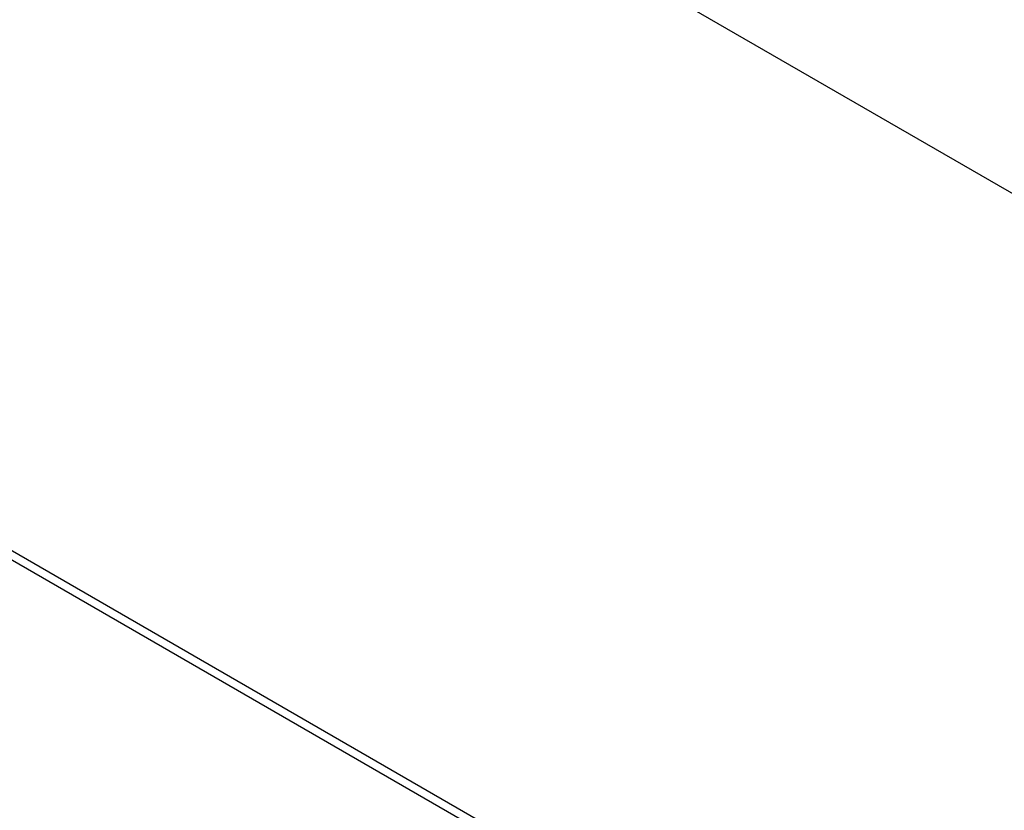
# Model space of a CAD drawing. Header units: inches. Extents: x 0.6 to 33.8, y 0 to 21.7.
# Tile 166 of 169: x 29.415 to 29.5224, y 18.3583 to 18.4446. Entities that reach past the tile are written whole.
import ezdxf

# ---------------------------------------------------------------- set-up
doc = ezdxf.new("R2010")
doc.units = ezdxf.units.IN
doc.header["$MEASUREMENT"] = 0

msp = doc.modelspace()

# ---------------------------------------------------------------- linework, layer by layer
at = {"color": 7, "linetype": 'Continuous'}
for p, q in [((31.23242596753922, 17.43896237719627), (25.57557171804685, 20.70459482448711)), ((29.49969262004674, 18.33718044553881), (29.11431942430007, 18.5596516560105)), ((29.49880873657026, 18.33667019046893), (29.11343554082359, 18.55914140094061))]:
    msp.add_line(p, q, dxfattribs=at)

doc.saveas('drawing.dxf')
